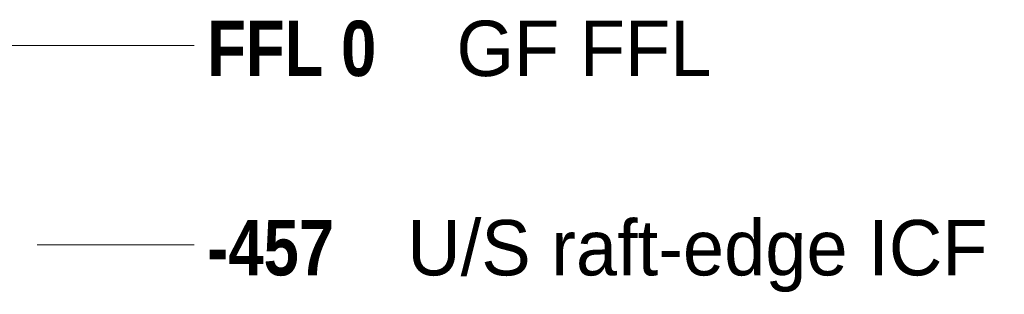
# Model space of a CAD drawing. Header units: millimetres. Extents: x 17 to 413, y 4 to 292.
# Tile 36 of 80: x 144.16 to 166.74, y 122.25 to 128.54. Entities that reach past the tile are written whole.
import ezdxf

# ---------------------------------------------------------------- set-up
doc = ezdxf.new("R2010")
doc.units = ezdxf.units.MM
doc.linetypes.add('DASHED', pattern=[1.524, 1.27, -0.254])
for name, color, linetype in [('LINE-STEEL', 7, 'Continuous'), ('LINE-STEEL-DASH', 7, 'DASHED'), ('TEXT-STEEL', 7, 'Continuous')]:
    doc.layers.add(name, color=color, linetype=linetype)
doc.styles.add('OpenSansCondensed-Bold', font='OpenSansCondensed-Bold.ttf')

msp = doc.modelspace()

# ---------------------------------------------------------------- linework, layer by layer
at = {"layer": 'LINE-STEEL', "lineweight": 5}
for p, q in [((144.562, 127.95), (146.962, 127.95)), ((146.962, 127.95), (148.162, 127.95)), ((144.562, 123.38), (146.962, 123.38)), ((146.962, 123.38), (148.162, 123.38))]:
    msp.add_line(p, q, dxfattribs=at)
at = {"layer": 'LINE-STEEL-DASH', "lineweight": 5}
msp.add_line((32.237, 127.95), (144.562, 127.95), dxfattribs=at)

# ---------------------------------------------------------------- texts
at = {"layer": 'TEXT-STEEL', "style": 'OpenSansCondensed-Bold'}
for s, p in [('FFL 0', (148.462, 127.25)), ('-457', (148.462, 122.68))]:
    msp.add_text(s, height=1.27, dxfattribs=at).set_placement(p)
at = {"layer": 'TEXT-STEEL'}
for s, p in [('GF FFL', (154.179, 127.25)), ('U/S raft-edge ICF', (153.051, 122.68))]:
    msp.add_text(s, height=1.27, dxfattribs=at).set_placement(p)

doc.saveas('drawing.dxf')
